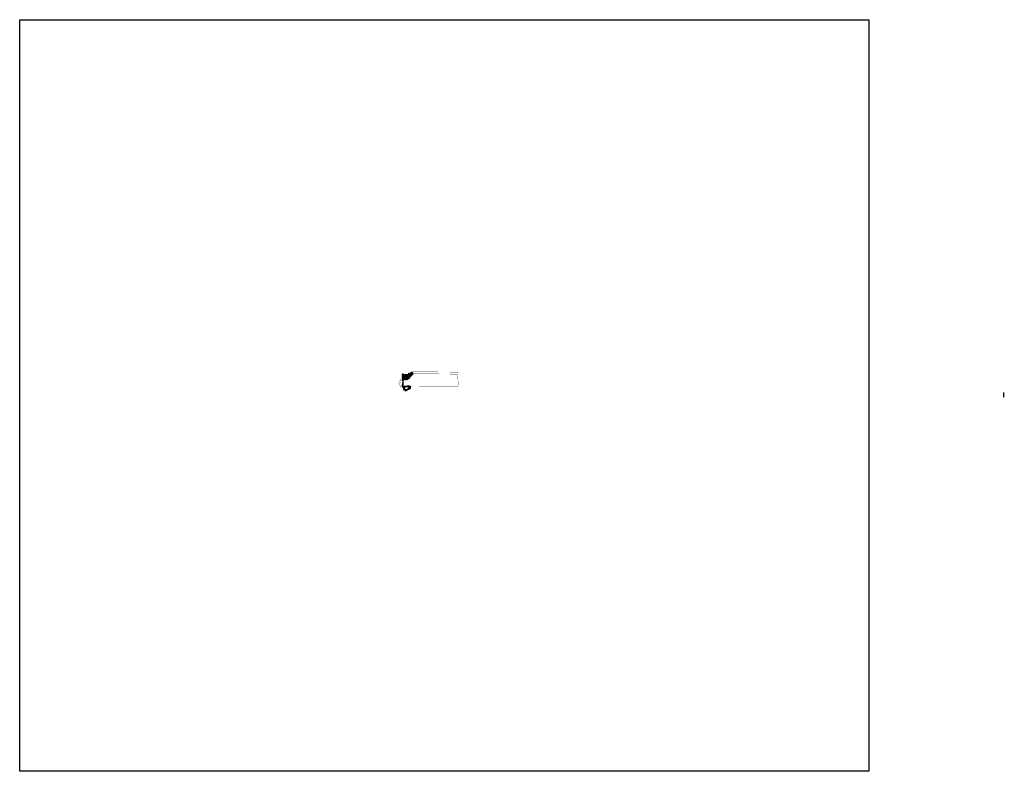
# Model space of a CAD drawing. Header units: feet. Extents: x 1486787 to 1509343, y 328300 to 345517.
import ezdxf

# ---------------------------------------------------------------- set-up
doc = ezdxf.new("R2010")
doc.units = ezdxf.units.FT
doc.header["$MEASUREMENT"] = 0
doc.layers.add('DR_P_Storm_Sewer', color=1, linetype='Continuous', true_color=0xff0000)
for name, color, linetype in [('MT_P_Work_Area', 7, 'Continuous'), ('PV_P_Curb', 6, 'Continuous'), ('PV_P_Drive', 1, 'Continuous'), ('PV_P_EOP', 6, 'Continuous'), ('PV_P_Saw_Cut_Line', 62, 'Continuous'), ('PV_P_Walk', 4, 'Continuous'), ('SC_Scratch1', 1, 'Continuous')]:
    doc.layers.add(name, color=color, linetype=linetype)

msp = doc.modelspace()

# ---------------------------------------------------------------- hatches: boundary and pattern name
at = {"layer": 'MT_P_Work_Area'}
h = msp.add_hatch(dxfattribs=at)
h.set_pattern_fill('ANSI37', color=247, scale=80)
edge = h.paths.add_edge_path()
edge.add_line((1495560, 337395), (1495552, 337394))
edge.add_line((1495552, 337394), (1495553, 337247))
edge.add_line((1495553, 337247), (1495561, 337247))
edge.add_line((1495561, 337247), (1495561, 337189))
edge.add_line((1495561, 337189), (1495566, 337189))
edge.add_line((1495566, 337189), (1495568, 337199))
edge.add_line((1495568, 337199), (1495570, 337263))
edge.add_line((1495570, 337263), (1495574, 337267))
edge.add_line((1495574, 337267), (1495635, 337267))
edge.add_line((1495635, 337267), (1495672, 337275))
edge.add_line((1495672, 337275), (1495715, 337302))
edge.add_line((1495715, 337302), (1495752, 337348))
edge.add_line((1495752, 337348), (1495783, 337387))
edge.add_line((1495783, 337387), (1495804, 337403))
edge.add_line((1495804, 337403), (1495801, 337409))
edge.add_line((1495801, 337409), (1495795, 337409))
edge.add_line((1495795, 337409), (1495782, 337432))
edge.add_arc((1495817, 337358), 81.2, 115.262, 131.5643)
edge.add_arc((1495640, 337561), 188, 268.2845, 310.8472, ccw=False)
edge.add_line((1495634, 337373), (1495602, 337374))
edge.add_line((1495602, 337374), (1495593, 337375))
edge.add_line((1495593, 337375), (1495575, 337378))
edge.add_arc((1495579, 337398), 20, 189.0089, 259.0089, ccw=False)

# ---------------------------------------------------------------- linework, layer by layer
at = {"layer": 'DR_P_Storm_Sewer', "color": 3, "flags": 128}
for points, const_width in [([(1495562, 337116), (1495574, 337120), (1495657, 337119), (1495737, 337119), (1496836, 337112), (1496820, 337403), (1496819, 337445)], 6), ([(1496819, 337445), (1495820, 337451), (1495807, 337451), (1495796, 337449), (1495777, 337442), (1495767, 337436), (1495757, 337429), (1495747, 337421), (1495740, 337412), (1495733, 337405), (1495724, 337400), (1495711, 337394), (1495692, 337387), (1495674, 337382), (1495656, 337380), (1495640, 337379), (1495616, 337380), (1495596, 337380), (1495585, 337383), (1495570, 337388), (1495567, 337396), (1495568, 337488)], 6), ([(1495512, 337288), (1495511, 337253), (1495484, 337245), (1495507, 337204), (1495472, 337180), (1495513, 337107), (1495563, 337116)], 6), ([(1495522, 337092), (1495513, 337107)], 6), ([(1495613, 337010), (1495570, 337117)], 6), ([(1509326, 336868), (1509328, 336982)], 30)]:
    msp.add_lwpolyline(points, dxfattribs=dict(at, const_width=const_width))
at = {"layer": 'DR_P_Storm_Sewer', "color": 1, "const_width": 6, "flags": 128}
msp.add_lwpolyline([(1495515, 337254), (1495565, 337274)], dxfattribs=at)
at = {"layer": 'DR_P_Storm_Sewer', "const_width": 6, "flags": 128}
for points in [[(1495568, 337121), (1495565, 337131), (1495564, 337140), (1495563, 337153), (1495564, 337189), (1495564, 337273)], [(1495565, 337274), (1495580, 337277), (1495621, 337278), (1495652, 337279), (1495669, 337282), (1495686, 337290), (1495698, 337301), (1495709, 337314), (1495731, 337343), (1495756, 337377), (1495766, 337387), (1495776, 337396), (1495786, 337401), (1495802, 337405), (1495813, 337406)]]:
    msp.add_lwpolyline(points, dxfattribs=at)
at = {"layer": 'DR_P_Storm_Sewer', "color": 30, "const_width": 6, "flags": 128}
msp.add_lwpolyline([(1496821, 337399), (1495813, 337406)], dxfattribs=at)
at = {"layer": 'MT_P_Work_Area', "const_width": 0.5, "flags": 128}
msp.add_lwpolyline([(1495560, 337395), (1495552, 337394), (1495553, 337247), (1495561, 337247), (1495561, 337189), (1495566, 337189), (1495568, 337199), (1495570, 337263), (1495574, 337267), (1495635, 337267), (1495672, 337275), (1495715, 337302), (1495752, 337348), (1495783, 337387), (1495804, 337403), (1495801, 337409), (1495795, 337409), (1495782, 337432, 0.071252), (1495763, 337419, -0.18788), (1495634, 337373), (1495602, 337374), (1495593, 337375), (1495575, 337378, -0.315299)], format="xyb", close=True, dxfattribs=at)
at = {"layer": 'PV_P_Curb', "flags": 128}
for points in [[(1495634, 337375, 0.187896), (1495761, 337421, -0.071214), (1495781, 337434, -0.071214)], [(1495634, 337376, 0.187901), (1495761, 337421, -0.071205), (1495781, 337434, -0.071205)], [(1495634, 337375), (1495602, 337376, -0.043661), (1495594, 337377), (1495576, 337380, -0.315299), (1495562, 337395)], [(1495593, 337041), (1495563, 337114, -0.006051), (1495561, 337117, -0.098822), (1495556, 337146), (1495556, 337162)], [(1495594, 337042), (1495563, 337115, -0.006051), (1495562, 337118, -0.006051)], [(1495737, 337079), (1495727, 337079, 0.255438), (1495676, 337052, -1.686141), (1495643, 337114), (1495727, 337114), (1495737, 337114)], [(1495737, 337080), (1495727, 337080, 0.255438), (1495675, 337052, -1.686141), (1495643, 337113), (1495727, 337113), (1495737, 337113)]]:
    msp.add_lwpolyline(points, format="xyb", dxfattribs=at)
for points in [[(1495782, 337432), (1495781, 337434)], [(1495562, 337395), (1495560, 337395)], [(1495594, 337377), (1495576, 337381)], [(1495634, 337376), (1495602, 337376)], [(1495554, 337162), (1495557, 337162)], [(1495557, 337162), (1495557, 337146)], [(1495592, 337041), (1495594, 337042)], [(1495737, 337111), (1495737, 337114)], [(1495737, 337079), (1495737, 337081)]]:
    msp.add_lwpolyline(points, dxfattribs=at)
at = {"layer": 'PV_P_Curb'}
for centre, radius, start, end in [((1495579, 337398), 17.5, 189.0089, 259.0089), ((1495603, 337424), 47.5, 259.0089, 269.0089), ((1495629, 337144), 72.5, 179.0089, 201.5841)]:
    msp.add_arc(centre, radius, start, end, dxfattribs=at)
at = {"layer": 'PV_P_Drive', "flags": 128}
for points in [[(1495673, 337114), (1495676, 337117)], [(1495673, 337114), (1495673, 337113)], [(1495680, 337139), (1495676, 337121)], [(1495676, 337121), (1495676, 337113)], [(1495676, 337121), (1495701, 337121)], [(1495676, 337117), (1495701, 337117)], [(1495680, 337139), (1495697, 337139)], [(1495686, 337063), (1495685, 337064)], [(1495686, 337063), (1495690, 337062)], [(1495698, 337048), (1495687, 337066)], [(1495697, 337139), (1495701, 337121)], [(1495698, 337048), (1495714, 337058)], [(1495701, 337121), (1495701, 337113)], [(1495701, 337117), (1495704, 337114)], [(1495704, 337114), (1495704, 337113)], [(1495714, 337058), (1495704, 337076)], [(1495707, 337076), (1495706, 337072)], [(1495707, 337076), (1495707, 337077)]]:
    msp.add_lwpolyline(points, dxfattribs=at)
for points in [[(1495706, 337072, 0.084674), (1495690, 337062)], [(1495708, 337068, 0.093031), (1495692, 337058)]]:
    msp.add_lwpolyline(points, format="xyb", dxfattribs=at)
at = {"layer": 'PV_P_EOP', "flags": 128}
for points in [[(1495782, 337432, 0.071252), (1495763, 337419, -0.18788), (1495634, 337373), (1495602, 337374, -0.043661), (1495593, 337375), (1495575, 337378, -0.315299), (1495560, 337395)], [(1495592, 337041), (1495561, 337114, -0.006051), (1495559, 337117, -0.098822), (1495554, 337146), (1495554, 337162)], [(1495737, 337081), (1495727, 337081, 0.255438), (1495674, 337053, -1.686141), (1495643, 337112), (1495727, 337111), (1495737, 337111)]]:
    msp.add_lwpolyline(points, format="xyb", dxfattribs=at)
msp.add_lwpolyline([(1495737, 337081), (1495737, 337111)], dxfattribs=at)
at = {"layer": 'PV_P_Saw_Cut_Line', "flags": 128}
msp.add_lwpolyline([(1495551, 337162), (1495551, 337137, 0.104936), (1495554, 337121), (1495589, 337039)], format="xyb", dxfattribs=at)
for points in [[(1495554, 337162), (1495551, 337162)], [(1495589, 337039), (1495592, 337041)]]:
    msp.add_lwpolyline(points, dxfattribs=at)
at = {"layer": 'PV_P_Walk'}
msp.add_line((1495614, 337015), (1495616, 337010), dxfattribs=at)
at = {"layer": 'PV_P_Walk', "flags": 128}
for points in [[(1495776, 337444, 0.092042), (1495734, 337411, -0.08091), (1495729, 337407, -0.139893), (1495634, 337383), (1495602, 337383, -0.043661), (1495595, 337384), (1495577, 337388, -0.260031), (1495569, 337394, -0.094952), (1495569, 337396)], [(1495736, 337405, -0.089884), (1495774, 337437), (1495778, 337440)], [(1495580, 337387), (1495577, 337388, -0.260031), (1495570, 337394, -0.094952), (1495570, 337396)], [(1495600, 337039), (1495568, 337114, -0.038448), (1495564, 337125), (1495564, 337127, -0.066972), (1495561, 337154)], [(1495603, 337045), (1495573, 337116, -0.038448), (1495569, 337126), (1495569, 337129, -0.067035), (1495566, 337154)], [(1495567, 337138, -0.041202), (1495566, 337154, -0.04041)], [(1495690, 337062, 0.072546), (1495679, 337050, -0.149334), (1495659, 337034), (1495614, 337015)], [(1495692, 337058, 0.068379), (1495683, 337047, -0.149334), (1495661, 337029), (1495616, 337010)], [(1495737, 337076), (1495727, 337076, 0.093469), (1495706, 337072, 0.093469)], [(1495736, 337072), (1495726, 337071, 0.089289), (1495708, 337068, 0.089289)]]:
    msp.add_lwpolyline(points, format="xyb", dxfattribs=at)
for points in [[(1495778, 337440), (1495776, 337444)], [(1495562, 337395), (1495564, 337395)], [(1495564, 337403), (1495565, 337407)], [(1495564, 337403), (1495564, 337395)], [(1495570, 337400), (1495564, 337400)], [(1495565, 337407), (1495569, 337407)], [(1495565, 337387), (1495570, 337393)], [(1495565, 337388), (1495569, 337384)], [(1495567, 337389), (1495570, 337385)], [(1495568, 337384), (1495574, 337389)], [(1495569, 337403), (1495569, 337407)], [(1495569, 337403), (1495569, 337396)], [(1495570, 337400), (1495570, 337396)], [(1495570, 337393), (1495571, 337393)], [(1495574, 337389), (1495574, 337389)], [(1495580, 337387), (1495579, 337380)], [(1495700, 337416), (1495702, 337419)], [(1495702, 337415), (1495700, 337416)], [(1495702, 337419), (1495704, 337418)], [(1495712, 337405), (1495716, 337406)], [(1495712, 337405), (1495716, 337406)], [(1495712, 337405), (1495714, 337399)], [(1495712, 337405), (1495712, 337405)], [(1495713, 337403), (1495716, 337404)], [(1495713, 337403), (1495714, 337400)], [(1495714, 337402), (1495716, 337403)], [(1495714, 337401), (1495717, 337402)], [(1495718, 337401), (1495714, 337399)], [(1495714, 337400), (1495714, 337400)], [(1495715, 337407), (1495716, 337406)], [(1495716, 337406), (1495718, 337401)], [(1495716, 337404), (1495717, 337402)], [(1495717, 337402), (1495718, 337402)], [(1495736, 337405), (1495737, 337403)], [(1495557, 337154), (1495556, 337154)], [(1495557, 337152), (1495556, 337152)], [(1495557, 337147), (1495556, 337147)], [(1495557, 337145), (1495556, 337145)], [(1495557, 337154), (1495561, 337148)], [(1495557, 337152), (1495561, 337148)], [(1495557, 337147), (1495559, 337150)], [(1495557, 337147), (1495561, 337143)], [(1495557, 337145), (1495561, 337143)], [(1495558, 337145), (1495561, 337148)], [(1495561, 337189), (1495561, 337154)], [(1495561, 337189), (1495566, 337189)], [(1495566, 337154), (1495561, 337154)], [(1495566, 337148), (1495561, 337148)], [(1495566, 337143), (1495561, 337143)], [(1495567, 337121), (1495561, 337118)], [(1495561, 337119), (1495566, 337120)], [(1495561, 337119), (1495561, 337119)], [(1495567, 337138), (1495562, 337137)], [(1495563, 337119), (1495565, 337115)], [(1495569, 337116), (1495563, 337114)], [(1495564, 337113), (1495563, 337113)], [(1495564, 337113), (1495568, 337115)], [(1495566, 337189), (1495566, 337153)], [(1495573, 337122), (1495676, 337121)], [(1495573, 337117), (1495623, 337117)], [(1495578, 337117), (1495578, 337122)], [(1495604, 337040), (1495600, 337039)], [(1495604, 337040), (1495603, 337045)], [(1495623, 337117), (1495643, 337117)], [(1495643, 337117), (1495676, 337117)], [(1495701, 337121), (1495717, 337121)], [(1495701, 337117), (1495717, 337117)], [(1495717, 337121), (1495737, 337121)], [(1495717, 337117), (1495737, 337117)], [(1495736, 337072), (1495737, 337076)], [(1495737, 337121), (1495737, 337117)]]:
    msp.add_lwpolyline(points, dxfattribs=at)
at = {"layer": 'PV_P_Walk'}
for centre, radius, start, end in [((1495693, 337397), 20, 25.3688, 63.7114), ((1495693, 337397), 24.2, 25.3688, 63.7114), ((1495573, 337107), 15, 89.6281, 112.2966), ((1495573, 337107), 10, 89.6281, 112.2966)]:
    msp.add_arc(centre, radius, start, end, dxfattribs=at)
at = {"layer": 'SC_Scratch1'}
msp.add_lwpolyline([(1486787, 345517), (1506243, 345517), (1506243, 328300), (1486787, 328300)], close=True, dxfattribs=at)

doc.saveas('drawing.dxf')
